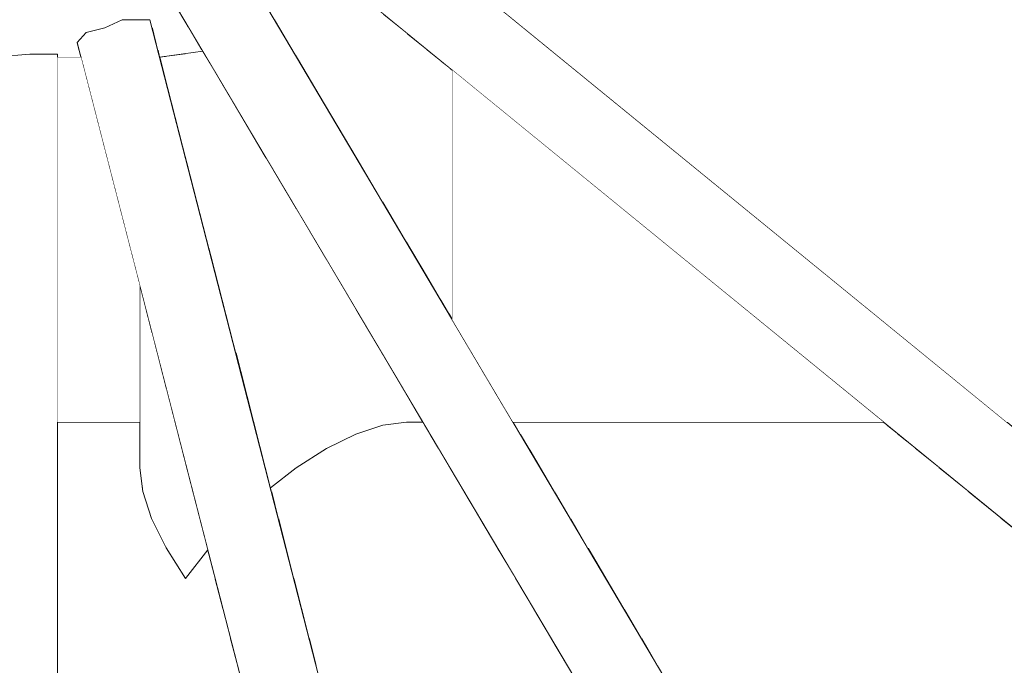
# Model space of a CAD drawing. Header units: millimetres. Extents: x 90539 to 127778, y -34922 to 14506.
# Tile 72 of 256: x 110622 to 110697, y 223 to 273. Entities that reach past the tile are written whole.
import ezdxf

# ---------------------------------------------------------------- set-up
doc = ezdxf.new("R2010")
doc.units = ezdxf.units.MM
doc.header["$MEASUREMENT"] = 0
doc.linetypes.add('Wipeout_Contour', pattern=[1000, 0, -1000])
for name, color, linetype in [('Nowe_A-Niepełnosprawni', 7, 'Continuous'), ('Nowe_A-Wymiary-Wewnętrzne', 7, 'Continuous'), ('Nowe_A-Wymiary-Zewnętrzne', 7, 'Continuous'), ('Nowe_A-Ściany-Działowe', 7, 'Continuous'), ('Nowe_Drzwi Archicad', 7, 'Continuous')]:
    doc.layers.add(name, color=color, linetype=linetype)
for name, color, linetype, lineweight in [('Nowe_A-Niepełnosprawni_Nr_pióra__4', 7, 'Continuous', 13), ('Nowe_A-Wymiary-Wewnętrzne_Nr_pióra__46', 5, 'Continuous', 15), ('Nowe_A-Wymiary-Zewnętrzne_Nr_pióra__46', 5, 'Continuous', 15)]:
    doc.layers.add(name, color=color, linetype=linetype, lineweight=lineweight)
for name, color, linetype, lineweight, true_color in [('Nowe_A-Wymiary-Wewnętrzne_Nr_pióra__45', 7, 'Continuous', 15, 0x40a5ff), ('Nowe_A-Wymiary-Wewnętrzne_Nr_pióra__85', 7, 'Continuous', 13, 0x80c2ff), ('Nowe_A-Wymiary-Zewnętrzne_Nr_pióra__45', 7, 'Continuous', 15, 0x40a5ff), ('Nowe_A-Wymiary-Zewnętrzne_Nr_pióra__85', 7, 'Continuous', 13, 0x80c2ff)]:
    doc.layers.add(name, color=color, linetype=linetype, lineweight=lineweight, true_color=true_color)
doc.styles.add('STYL_AUTOMATYCZNY_2', font='arial.ttf')
doc.dimstyles.new('STYL_AUTOMATYCZNY__1', dxfattribs={"dimtxt": 125, "dimasz": 47.5, "dimexe": 0.18, "dimexo": 20, "dimgap": 0, "dimtad": 1, "dimdec": 1, "dimlfac": 0.1, "dimzin": 0, "dimdsep": 46, "dimtxsty": 'STYL_AUTOMATYCZNY_2', "dimblk": 'ARROWHEAD_11', "dimblk1": 'ARROWHEAD_11', "dimblk2": 'ARROWHEAD_11', "dimcen": 0.09, "dimclrd": 256, "dimclre": 256, "dimclrt": 5, "dimadec": 1, "dimazin": 0, "dimtfac": 1, "dimtdec": 4, "dimtmove": 0, "dimatfit": 3, "dimfxl": 0, "dimtolj": 1, "dimtzin": 0, "dimarcsym": 0})

# ---------------------------------------------------------------- blocks, each defined once
blk = doc.blocks.new('ElemPrzekroju_23')
at = {"color": 254, "linetype": 'Wipeout_Contour', "lineweight": 0, "ltscale": 4316706.079519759}
blk.add_wipeout([(110495.047, 86.951), (110477.596, 107.205), (110477.596, 97.503), (110492.087, 80.685), (110524.332, 56.31), (110559.32, 41.3), (110595.707, 36.232), (110632.094, 41.3), (110667.082, 56.31), (110699.328, 80.685), (110727.591, 113.488), (110750.786, 153.458), (110768.022, 199.06), (110778.636, 248.541), (110782.219, 300), (110778.636, 351.459), (110768.022, 400.94), (110750.786, 446.542), (110747.174, 452.766), (110747.527, 450.67), (110744.064, 446.303), (110746.356, 442.355), (110746.752, 441.307), (110749.804, 437.12), (110749.511, 435.884), (110749.059, 435.202), (110763.099, 398.056), (110773.409, 349.988), (110776.89, 300), (110773.409, 250.012), (110763.099, 201.944), (110746.356, 157.645), (110723.823, 118.817), (110696.367, 86.951), (110665.043, 63.273), (110631.054, 48.692), (110595.707, 43.768), (110560.36, 48.692), (110526.371, 63.273)], dxfattribs=at).dxf.layer = 'Nowe_A-Niepełnosprawni'
at = {"color": 254, "linetype": 'Wipeout_Contour', "lineweight": 0, "ltscale": 3539562.09557352}
blk.add_wipeout([(110589.693, 300), (110590.101, 294.147), (110591.308, 288.519), (110593.268, 283.333), (110595.907, 278.787), (110599.121, 275.056), (110602.789, 272.284), (110606.768, 270.576), (110610.907, 270), (110615.045, 270.576), (110619.024, 272.284), (110622.692, 275.056), (110625.907, 278.787), (110628.545, 283.333), (110630.505, 288.519), (110631.712, 294.147), (110632.12, 300), (110631.712, 305.853), (110630.505, 311.481), (110628.545, 316.667), (110625.907, 321.213), (110622.692, 324.944), (110619.024, 327.716), (110615.045, 329.424), (110610.907, 330), (110606.768, 329.424), (110602.789, 327.716), (110599.121, 324.944), (110595.907, 321.213), (110593.268, 316.667), (110591.308, 311.481), (110590.101, 305.853)], dxfattribs=at).dxf.layer = 'Nowe_A-Niepełnosprawni'
at = {"color": 254, "linetype": 'Wipeout_Contour', "lineweight": 0, "ltscale": 553472.082488}
blk.add_wipeout([(110640.243, 294.8), (110640.465, 294.147), (110640.856, 292.274), (110774.039, 259.063), (110774.202, 261.396)], dxfattribs=at).dxf.layer = 'Nowe_A-Niepełnosprawni'
at = {"color": 254, "linetype": 'Wipeout_Contour', "lineweight": 0, "ltscale": 442831.737883}
blk.add_wipeout([(110641.484, 297.394), (110640.243, 294.8), (110774.202, 261.396), (110774.401, 264.249)], dxfattribs=at).dxf.layer = 'Nowe_A-Niepełnosprawni'
at = {"color": 254, "linetype": 'Wipeout_Contour', "lineweight": 0, "ltscale": 884970.058769}
blk.add_wipeout([(110615.045, 270.576), (110610.907, 270), (110619.392, 270), (110622.29, 270.256), (110624.411, 270.256), (110624.411, 270), (110626.218, 270), (110626.07, 270.576)], dxfattribs=at).dxf.layer = 'Nowe_A-Niepełnosprawni'
at = {"color": 254, "linetype": 'Wipeout_Contour', "lineweight": 0, "ltscale": 442536.727122}
blk.add_wipeout([(110635.512, 270.576), (110632.101, 270.576), (110632.245, 270.017), (110635.569, 270.48)], dxfattribs=at).dxf.layer = 'Nowe_A-Niepełnosprawni'
at = {"color": 254, "linetype": 'Wipeout_Contour', "lineweight": 0, "ltscale": 442835.342418}
blk.add_wipeout([(110641.484, 297.394), (110774.401, 264.249), (110774.437, 264.769), (110643.606, 297.394)], dxfattribs=at).dxf.layer = 'Nowe_A-Niepełnosprawni'
at = {"color": 254, "linetype": 'Wipeout_Contour', "lineweight": 0, "ltscale": 663741.846601}
blk.add_wipeout([(110615.045, 270.576), (110626.07, 270.576), (110625.923, 271.148), (110626.623, 271.903), (110628.044, 272.284), (110619.024, 272.284)], dxfattribs=at).dxf.layer = 'Nowe_A-Niepełnosprawni'
at = {"color": 254, "linetype": 'Wipeout_Contour', "lineweight": 0, "ltscale": 442535.256022}
blk.add_wipeout([(110631.662, 272.284), (110632.101, 270.576), (110635.512, 270.576), (110634.499, 272.284)], dxfattribs=at).dxf.layer = 'Nowe_A-Niepełnosprawni'
at = {"color": 254, "linetype": 'Wipeout_Contour', "lineweight": 0, "ltscale": 553429.669889}
blk.add_wipeout([(110757.53, 187.211), (110637.684, 285.064), (110637.831, 283.333), (110637.801, 282.835), (110756.914, 185.58)], dxfattribs=at).dxf.layer = 'Nowe_A-Niepełnosprawni'
at = {"color": 254, "linetype": 'Wipeout_Contour', "lineweight": 0, "ltscale": 885031.350706}
blk.add_wipeout([(110622.692, 275.056), (110619.024, 272.284), (110628.044, 272.284), (110629.383, 272.898), (110631.504, 272.898), (110631.662, 272.284), (110634.499, 272.284), (110632.854, 275.056)], dxfattribs=at).dxf.layer = 'Nowe_A-Niepełnosprawni'
at = {"color": 254, "linetype": 'Wipeout_Contour', "lineweight": 0, "ltscale": 442494.085069}
blk.add_wipeout([(110622.29, 51.093), (110624.411, 51.389), (110624.411, 270.256), (110622.29, 270.256)], dxfattribs=at).dxf.layer = 'Nowe_A-Niepełnosprawni'
at = {"color": 254, "linetype": 'Wipeout_Contour', "lineweight": 0, "ltscale": 442794.527628}
blk.add_wipeout([(110639.611, 287.357), (110637.684, 285.064), (110757.53, 187.211), (110758.647, 190.165)], dxfattribs=at).dxf.layer = 'Nowe_A-Niepełnosprawni'
at = {"color": 254, "linetype": 'Wipeout_Contour', "lineweight": 0, "ltscale": 442484.045944}
blk.add_wipeout([(110619.392, 50.689), (110622.29, 51.093), (110622.29, 270.256), (110619.392, 270)], dxfattribs=at).dxf.layer = 'Nowe_A-Niepełnosprawni'
at = {"layer": 'Nowe_A-Niepełnosprawni_Nr_pióra__4', "color": 7, "linetype": 'Continuous', "lineweight": 13}
for p, q in [((110622.29, 270.256), (110619.392, 270)), ((110624.411, 270.256), (110622.29, 270.256))]:
    blk.add_line(p, q, dxfattribs=at)
at = {"color": 254, "linetype": 'Wipeout_Contour', "lineweight": 0, "ltscale": 442800.199329}
blk.add_wipeout([(110639.611, 287.357), (110758.647, 190.165), (110759.147, 191.489), (110641.733, 287.357)], dxfattribs=at).dxf.layer = 'Nowe_A-Niepełnosprawni'
at = {"color": 254, "linetype": 'Wipeout_Contour', "lineweight": 0, "ltscale": 442716.412387}
blk.add_wipeout([(110632.963, 277.128), (110632.603, 275.48), (110724.68, 120.294), (110725.341, 121.433)], dxfattribs=at).dxf.layer = 'Nowe_A-Niepełnosprawni'
at = {"color": 254, "linetype": 'Wipeout_Contour', "lineweight": 0, "ltscale": 442721.625688}
blk.add_wipeout([(110635.443, 278.776), (110632.963, 277.128), (110725.341, 121.433), (110727.052, 124.38)], dxfattribs=at).dxf.layer = 'Nowe_A-Niepełnosprawni'
at = {"color": 254, "linetype": 'Wipeout_Contour', "lineweight": 0, "ltscale": 442728.993048}
blk.add_wipeout([(110635.443, 278.776), (110727.052, 124.38), (110728.101, 126.188), (110637.565, 278.776)], dxfattribs=at).dxf.layer = 'Nowe_A-Niepełnosprawni'
at = {"color": 254, "linetype": 'Wipeout_Contour', "lineweight": 0, "ltscale": 442607.836532}
blk.add_wipeout([(110625.923, 271.148), (110676.913, 73.026), (110677.662, 73.592), (110626.623, 271.903)], dxfattribs=at).dxf.layer = 'Nowe_A-Niepełnosprawni'
at = {"layer": 'Nowe_A-Niepełnosprawni_Nr_pióra__4', "color": 7, "linetype": 'Continuous', "lineweight": 13}
blk.add_line((110626.218, 270), (110624.411, 270), dxfattribs=at)
at = {"color": 254, "linetype": 'Wipeout_Contour', "lineweight": 0, "ltscale": 553243.423889}
blk.add_wipeout([(110626.623, 271.903), (110677.662, 73.592), (110680.186, 75.5), (110629.383, 272.898), (110628.044, 272.284)], dxfattribs=at).dxf.layer = 'Nowe_A-Niepełnosprawni'
at = {"layer": 'Nowe_A-Niepełnosprawni_Nr_pióra__4', "color": 7, "linetype": 'Continuous', "lineweight": 13}
for p in [(110628.044, 272.284), (110625.923, 271.148)]:
    blk.add_line(p, (110626.623, 271.903), dxfattribs=at)
at = {"color": 254, "linetype": 'Wipeout_Contour', "lineweight": 0, "ltscale": 442623.754017}
blk.add_wipeout([(110629.383, 272.898), (110680.186, 75.5), (110681.962, 76.842), (110631.504, 272.898)], dxfattribs=at).dxf.layer = 'Nowe_A-Niepełnosprawni'
at = {"layer": 'Nowe_A-Niepełnosprawni_Nr_pióra__4', "color": 7, "linetype": 'Continuous', "lineweight": 13}
for p, q in [((110629.383, 272.898), (110628.044, 272.284)), ((110631.504, 272.898), (110629.383, 272.898))]:
    blk.add_line(p, q, dxfattribs=at)
at = {"color": 254, "linetype": 'Wipeout_Contour', "lineweight": 0, "ltscale": 442602.479991}
blk.add_wipeout([(110651.212, 271.885), (110649.393, 273.37), (110649.393, 258.841), (110651.212, 255.776)], dxfattribs=at).dxf.layer = 'Nowe_A-Niepełnosprawni'
at = {"color": 254, "linetype": 'Wipeout_Contour', "lineweight": 0, "ltscale": 331898.227819}
blk.add_wipeout([(110632.749, 270.088), (110632.245, 270.017), (110632.749, 268.061)], dxfattribs=at).dxf.layer = 'Nowe_A-Niepełnosprawni'
at = {"color": 254, "linetype": 'Wipeout_Contour', "lineweight": 0, "ltscale": 442524.451125}
blk.add_wipeout([(110630.957, 251.589), (110630.726, 252.484), (110630.726, 238.485), (110630.957, 236.667)], dxfattribs=at).dxf.layer = 'Nowe_A-Niepełnosprawni'
at = {"color": 254, "linetype": 'Wipeout_Contour', "lineweight": 0, "ltscale": 442602.282667}
blk.add_wipeout([(110651.212, 244.117), (110649.393, 247.182), (110649.393, 241.769), (110651.212, 242)], dxfattribs=at).dxf.layer = 'Nowe_A-Niepełnosprawni'
at = {"color": 254, "linetype": 'Wipeout_Contour', "lineweight": 0, "ltscale": 442695.879158}
blk.add_wipeout([(110687.813, 242), (110659.385, 242), (110659.522, 241.769), (110688.096, 241.769)], dxfattribs=at).dxf.layer = 'Nowe_A-Niepełnosprawni'
at = {"color": 254, "linetype": 'Wipeout_Contour', "lineweight": 0, "ltscale": 331905.669761}
blk.add_wipeout([(110634.241, 230), (110635.948, 232.197), (110634.241, 238.828)], dxfattribs=at).dxf.layer = 'Nowe_A-Niepełnosprawni'
at = {"color": 254, "linetype": 'Wipeout_Contour', "lineweight": 0, "ltscale": 442607.244833}
blk.add_wipeout([(110659.588, 230), (110642.544, 230), (110643.147, 227.659), (110660.977, 227.659)], dxfattribs=at).dxf.layer = 'Nowe_A-Niepełnosprawni'
at = {"color": 254, "linetype": 'Wipeout_Contour', "lineweight": 0, "ltscale": 442743.271922}
blk.add_wipeout([(110702.51, 230), (110666.505, 230), (110667.894, 227.659), (110705.378, 227.659)], dxfattribs=at).dxf.layer = 'Nowe_A-Niepełnosprawni'
at = {"color": 254, "linetype": 'Wipeout_Contour', "lineweight": 0, "ltscale": 442594.717124}
blk.add_wipeout([(110647.319, 275.064), (110647.319, 262.337), (110649.393, 258.841), (110649.393, 273.37)], dxfattribs=at).dxf.layer = 'Nowe_A-Niepełnosprawni'
at = {"color": 254, "linetype": 'Wipeout_Contour', "lineweight": 0, "ltscale": 442609.081981}
blk.add_wipeout([(110652.704, 270.667), (110651.212, 271.885), (110651.212, 255.776), (110652.704, 253.261)], dxfattribs=at).dxf.layer = 'Nowe_A-Niepełnosprawni'
at = {"color": 254, "linetype": 'Wipeout_Contour', "lineweight": 0, "ltscale": 442526.261396}
blk.add_wipeout([(110631.64, 248.935), (110630.957, 251.589), (110630.957, 236.667), (110631.64, 234.592)], dxfattribs=at).dxf.layer = 'Nowe_A-Niepełnosprawni'
at = {"color": 254, "linetype": 'Wipeout_Contour', "lineweight": 0, "ltscale": 442594.509705}
blk.add_wipeout([(110647.319, 250.678), (110647.319, 241.087), (110649.393, 241.769), (110649.393, 247.182)], dxfattribs=at).dxf.layer = 'Nowe_A-Niepełnosprawni'
at = {"color": 254, "linetype": 'Wipeout_Contour', "lineweight": 0, "ltscale": 331956.188354}
blk.add_wipeout([(110651.212, 242), (110652.468, 242), (110651.212, 244.117)], dxfattribs=at).dxf.layer = 'Nowe_A-Niepełnosprawni'
at = {"color": 254, "linetype": 'Wipeout_Contour', "lineweight": 0, "ltscale": 442603.283097}
blk.add_wipeout([(110658.199, 232.341), (110641.942, 232.341), (110642.544, 230), (110659.588, 230)], dxfattribs=at).dxf.layer = 'Nowe_A-Niepełnosprawni'
at = {"color": 254, "linetype": 'Wipeout_Contour', "lineweight": 0, "ltscale": 442734.780353}
blk.add_wipeout([(110665.116, 232.341), (110666.505, 230), (110702.51, 230), (110699.643, 232.341)], dxfattribs=at).dxf.layer = 'Nowe_A-Niepełnosprawni'
at = {"color": 254, "linetype": 'Wipeout_Contour', "lineweight": 0, "ltscale": 442611.129297}
blk.add_wipeout([(110660.977, 227.659), (110643.147, 227.659), (110643.726, 225.408), (110662.312, 225.408)], dxfattribs=at).dxf.layer = 'Nowe_A-Niepełnosprawni'
at = {"color": 254, "linetype": 'Wipeout_Contour', "lineweight": 0, "ltscale": 442751.599279}
blk.add_wipeout([(110705.378, 227.659), (110667.894, 227.659), (110669.23, 225.408), (110708.135, 225.408)], dxfattribs=at).dxf.layer = 'Nowe_A-Niepełnosprawni'
at = {"color": 254, "linetype": 'Wipeout_Contour', "lineweight": 0, "ltscale": 553232.144933}
blk.add_wipeout([(110645.067, 266.131), (110647.319, 262.337), (110647.319, 275.064), (110645.319, 276.697), (110645.067, 276.405)], dxfattribs=at).dxf.layer = 'Nowe_A-Niepełnosprawni'
at = {"color": 254, "linetype": 'Wipeout_Contour', "lineweight": 0, "ltscale": 442614.269215}
blk.add_wipeout([(110652.704, 270.667), (110652.704, 253.261), (110653.813, 251.392), (110653.813, 269.761)], dxfattribs=at).dxf.layer = 'Nowe_A-Niepełnosprawni'
at = {"color": 254, "linetype": 'Wipeout_Contour', "lineweight": 0, "ltscale": 442585.871075}
blk.add_wipeout([(110645.067, 254.472), (110645.067, 239.978), (110647.319, 241.087), (110647.319, 250.678)], dxfattribs=at).dxf.layer = 'Nowe_A-Niepełnosprawni'
at = {"color": 254, "linetype": 'Wipeout_Contour', "lineweight": 0, "ltscale": 442529.819988}
blk.add_wipeout([(110631.64, 234.592), (110632.749, 232.341), (110632.749, 244.627), (110631.64, 248.935)], dxfattribs=at).dxf.layer = 'Nowe_A-Niepełnosprawni'
at = {"color": 254, "linetype": 'Wipeout_Contour', "lineweight": 0, "ltscale": 442511.33235}
blk.add_wipeout([(110630.726, 242), (110624.411, 242), (110624.411, 241.769), (110630.726, 241.769)], dxfattribs=at).dxf.layer = 'Nowe_A-Niepełnosprawni'
at = {"color": 254, "linetype": 'Wipeout_Contour', "lineweight": 0, "ltscale": 442606.210762}
blk.add_wipeout([(110651.212, 242), (110649.393, 241.769), (110652.604, 241.769), (110652.468, 242)], dxfattribs=at).dxf.layer = 'Nowe_A-Niepełnosprawni'
at = {"color": 254, "linetype": 'Wipeout_Contour', "lineweight": 0, "ltscale": 442599.396148}
blk.add_wipeout([(110641.363, 234.592), (110641.942, 232.341), (110658.199, 232.341), (110656.863, 234.592)], dxfattribs=at).dxf.layer = 'Nowe_A-Niepełnosprawni'
at = {"color": 254, "linetype": 'Wipeout_Contour', "lineweight": 0, "ltscale": 442726.450784}
blk.add_wipeout([(110663.781, 234.592), (110665.116, 232.341), (110699.643, 232.341), (110696.886, 234.592)], dxfattribs=at).dxf.layer = 'Nowe_A-Niepełnosprawni'
at = {"color": 254, "linetype": 'Wipeout_Contour', "lineweight": 0, "ltscale": 442614.787295}
blk.add_wipeout([(110662.312, 225.408), (110643.726, 225.408), (110644.26, 223.333), (110663.543, 223.333)], dxfattribs=at).dxf.layer = 'Nowe_A-Niepełnosprawni'
at = {"color": 254, "linetype": 'Wipeout_Contour', "lineweight": 0, "ltscale": 442759.442492}
blk.add_wipeout([(110669.23, 225.408), (110670.461, 223.333), (110710.676, 223.333), (110708.135, 225.408)], dxfattribs=at).dxf.layer = 'Nowe_A-Niepełnosprawni'
at = {"color": 254, "linetype": 'Wipeout_Contour', "lineweight": 0, "ltscale": 553221.16706}
blk.add_wipeout([(110642.726, 270.077), (110645.067, 266.131), (110645.067, 276.405), (110643.905, 275.056), (110642.726, 274.165)], dxfattribs=at).dxf.layer = 'Nowe_A-Niepełnosprawni'
at = {"color": 254, "linetype": 'Wipeout_Contour', "lineweight": 0, "ltscale": 442617.842272}
blk.add_wipeout([(110653.813, 269.761), (110653.813, 251.392), (110654.496, 250.241), (110654.496, 269.204)], dxfattribs=at).dxf.layer = 'Nowe_A-Niepełnosprawni'
at = {"color": 254, "linetype": 'Wipeout_Contour', "lineweight": 0, "ltscale": 442576.698996}
blk.add_wipeout([(110645.067, 254.472), (110642.726, 258.418), (110642.726, 238.485), (110645.067, 239.978)], dxfattribs=at).dxf.layer = 'Nowe_A-Niepełnosprawni'
at = {"color": 254, "linetype": 'Wipeout_Contour', "lineweight": 0, "ltscale": 442534.99036}
blk.add_wipeout([(110632.749, 232.341), (110634.241, 230), (110634.241, 238.828), (110632.749, 244.627)], dxfattribs=at).dxf.layer = 'Nowe_A-Niepełnosprawni'
at = {"color": 254, "linetype": 'Wipeout_Contour', "lineweight": 0, "ltscale": 442718.603077}
blk.add_wipeout([(110694.345, 236.667), (110662.55, 236.667), (110663.781, 234.592), (110696.886, 234.592)], dxfattribs=at).dxf.layer = 'Nowe_A-Niepełnosprawni'
at = {"color": 254, "linetype": 'Wipeout_Contour', "lineweight": 0, "ltscale": 331927.010925}
blk.add_wipeout([(110641.052, 272.899), (110642.726, 270.077), (110642.726, 274.165)], dxfattribs=at).dxf.layer = 'Nowe_A-Niepełnosprawni'
at = {"color": 254, "linetype": 'Wipeout_Contour', "lineweight": 0, "ltscale": 442619.66381}
blk.add_wipeout([(110654.726, 269.016), (110654.496, 269.204), (110654.496, 250.241), (110654.726, 249.852)], dxfattribs=at).dxf.layer = 'Nowe_A-Niepełnosprawni'
at = {"color": 254, "linetype": 'Wipeout_Contour', "lineweight": 0, "ltscale": 553208.699474}
blk.add_wipeout([(110642.726, 258.418), (110640.385, 262.364), (110640.385, 238.389), (110640.755, 236.954), (110642.726, 238.485)], dxfattribs=at).dxf.layer = 'Nowe_A-Niepełnosprawni'
at = {"color": 254, "linetype": 'Wipeout_Contour', "lineweight": 0, "ltscale": 442711.53857}
blk.add_wipeout([(110692.118, 238.485), (110661.471, 238.485), (110662.55, 236.667), (110694.345, 236.667)], dxfattribs=at).dxf.layer = 'Nowe_A-Niepełnosprawni'
at = {"color": 254, "linetype": 'Wipeout_Contour', "lineweight": 0, "ltscale": 442523.444623}
blk.add_wipeout([(110636.513, 230), (110624.411, 230), (110624.411, 227.659), (110637.116, 227.659)], dxfattribs=at).dxf.layer = 'Nowe_A-Niepełnosprawni'
at = {"layer": 'Nowe_A-Niepełnosprawni_Nr_pióra__4', "color": 7, "linetype": 'Continuous', "lineweight": 13}
blk.add_line((110654.726, 269.016), (110654.726, 249.852), dxfattribs=at)
at = {"color": 254, "linetype": 'Wipeout_Contour', "lineweight": 0, "ltscale": 442558.203347}
blk.add_wipeout([(110638.134, 266.158), (110638.134, 247.136), (110640.385, 238.389), (110640.385, 262.364)], dxfattribs=at).dxf.layer = 'Nowe_A-Niepełnosprawni'
at = {"color": 254, "linetype": 'Wipeout_Contour', "lineweight": 0, "ltscale": 442705.528526}
blk.add_wipeout([(110660.585, 239.978), (110661.471, 238.485), (110692.118, 238.485), (110690.29, 239.978)], dxfattribs=at).dxf.layer = 'Nowe_A-Niepełnosprawni'
at = {"color": 254, "linetype": 'Wipeout_Contour', "lineweight": 0, "ltscale": 442595.733127}
blk.add_wipeout([(110640.829, 236.667), (110641.363, 234.592), (110656.863, 234.592), (110655.632, 236.667)], dxfattribs=at).dxf.layer = 'Nowe_A-Niepełnosprawni'
at = {"color": 254, "linetype": 'Wipeout_Contour', "lineweight": 0, "ltscale": 442516.929604}
blk.add_wipeout([(110624.411, 230), (110634.241, 230), (110632.749, 232.341), (110624.411, 232.341)], dxfattribs=at).dxf.layer = 'Nowe_A-Niepełnosprawni'
at = {"color": 254, "linetype": 'Wipeout_Contour', "lineweight": 0, "ltscale": 442524.603789}
blk.add_wipeout([(110624.411, 225.408), (110637.695, 225.408), (110637.116, 227.659), (110624.411, 227.659)], dxfattribs=at).dxf.layer = 'Nowe_A-Niepełnosprawni'
at = {"color": 254, "linetype": 'Wipeout_Contour', "lineweight": 0, "ltscale": 442549.60692}
blk.add_wipeout([(110636.06, 255.197), (110638.134, 247.136), (110638.134, 266.158), (110636.06, 269.654)], dxfattribs=at).dxf.layer = 'Nowe_A-Niepełnosprawni'
at = {"color": 254, "linetype": 'Wipeout_Contour', "lineweight": 0, "ltscale": 442700.803673}
blk.add_wipeout([(110659.927, 241.087), (110660.585, 239.978), (110690.29, 239.978), (110688.932, 241.087)], dxfattribs=at).dxf.layer = 'Nowe_A-Niepełnosprawni'
at = {"color": 254, "linetype": 'Wipeout_Contour', "lineweight": 0, "ltscale": 553236.202996}
blk.add_wipeout([(110640.755, 236.954), (110640.829, 236.667), (110655.632, 236.667), (110654.553, 238.485), (110642.726, 238.485)], dxfattribs=at).dxf.layer = 'Nowe_A-Niepełnosprawni'
at = {"color": 254, "linetype": 'Wipeout_Contour', "lineweight": 0, "ltscale": 442514.328819}
blk.add_wipeout([(110624.411, 234.592), (110624.411, 232.341), (110632.749, 232.341), (110631.64, 234.592)], dxfattribs=at).dxf.layer = 'Nowe_A-Niepełnosprawni'
at = {"color": 254, "linetype": 'Wipeout_Contour', "lineweight": 0, "ltscale": 331907.171435}
blk.add_wipeout([(110634.241, 230), (110636.513, 230), (110635.948, 232.197)], dxfattribs=at).dxf.layer = 'Nowe_A-Niepełnosprawni'
at = {"color": 254, "linetype": 'Wipeout_Contour', "lineweight": 0, "ltscale": 442525.694482}
blk.add_wipeout([(110637.695, 225.408), (110624.411, 225.408), (110624.411, 223.333), (110638.229, 223.333)], dxfattribs=at).dxf.layer = 'Nowe_A-Niepełnosprawni'
at = {"layer": 'Nowe_A-Niepełnosprawni_Nr_pióra__4', "color": 7, "linetype": 'Continuous', "lineweight": 13}
for p, q in [((110632.749, 232.341), (110634.241, 230)), ((110634.241, 230), (110635.948, 232.197))]:
    blk.add_line(p, q, dxfattribs=at)
at = {"color": 254, "linetype": 'Wipeout_Contour', "lineweight": 0, "ltscale": 553177.536796}
blk.add_wipeout([(110635.569, 270.48), (110634.241, 270.295), (110634.241, 262.263), (110636.06, 255.197), (110636.06, 269.654)], dxfattribs=at).dxf.layer = 'Nowe_A-Niepełnosprawni'
at = {"color": 254, "linetype": 'Wipeout_Contour', "lineweight": 0, "ltscale": 442697.545467}
blk.add_wipeout([(110688.096, 241.769), (110659.522, 241.769), (110659.927, 241.087), (110688.932, 241.087)], dxfattribs=at).dxf.layer = 'Nowe_A-Niepełnosprawni'
at = {"color": 254, "linetype": 'Wipeout_Contour', "lineweight": 0, "ltscale": 442596.925795}
blk.add_wipeout([(110645.067, 239.978), (110642.726, 238.485), (110654.553, 238.485), (110653.668, 239.978)], dxfattribs=at).dxf.layer = 'Nowe_A-Niepełnosprawni'
at = {"color": 254, "linetype": 'Wipeout_Contour', "lineweight": 0, "ltscale": 442512.516825}
blk.add_wipeout([(110630.957, 236.667), (110624.411, 236.667), (110624.411, 234.592), (110631.64, 234.592)], dxfattribs=at).dxf.layer = 'Nowe_A-Niepełnosprawni'
at = {"layer": 'Nowe_A-Niepełnosprawni_Nr_pióra__4', "color": 7, "linetype": 'Continuous', "lineweight": 13}
for p, q in [((110659.385, 242), (110687.813, 242)), ((110640.755, 236.954), (110642.726, 238.485)), ((110631.64, 234.592), (110632.749, 232.341))]:
    blk.add_line(p, q, dxfattribs=at)
at = {"color": 254, "linetype": 'Wipeout_Contour', "lineweight": 0, "ltscale": 442535.276734}
blk.add_wipeout([(110632.749, 270.088), (110632.749, 268.061), (110634.241, 262.263), (110634.241, 270.295)], dxfattribs=at).dxf.layer = 'Nowe_A-Niepełnosprawni'
at = {"color": 254, "linetype": 'Wipeout_Contour', "lineweight": 0, "ltscale": 442599.923672}
blk.add_wipeout([(110647.319, 241.087), (110645.067, 239.978), (110653.668, 239.978), (110653.01, 241.087)], dxfattribs=at).dxf.layer = 'Nowe_A-Niepełnosprawni'
at = {"color": 254, "linetype": 'Wipeout_Contour', "lineweight": 0, "ltscale": 442511.56082}
blk.add_wipeout([(110624.411, 236.667), (110630.957, 236.667), (110630.726, 238.485), (110624.411, 238.485)], dxfattribs=at).dxf.layer = 'Nowe_A-Niepełnosprawni'
at = {"layer": 'Nowe_A-Niepełnosprawni_Nr_pióra__4', "color": 7, "linetype": 'Continuous', "lineweight": 13}
for p, q in [((110632.245, 270.017), (110635.569, 270.48)), ((110642.726, 238.485), (110645.067, 239.978)), ((110630.957, 236.667), (110631.64, 234.592))]:
    blk.add_line(p, q, dxfattribs=at)
at = {"color": 254, "linetype": 'Wipeout_Contour', "lineweight": 0, "ltscale": 442603.085998}
blk.add_wipeout([(110649.393, 241.769), (110647.319, 241.087), (110653.01, 241.087), (110652.604, 241.769)], dxfattribs=at).dxf.layer = 'Nowe_A-Niepełnosprawni'
at = {"color": 254, "linetype": 'Wipeout_Contour', "lineweight": 0, "ltscale": 442511.309282}
blk.add_wipeout([(110624.411, 239.978), (110624.411, 238.485), (110630.726, 238.485), (110630.726, 239.978)], dxfattribs=at).dxf.layer = 'Nowe_A-Niepełnosprawni'
at = {"layer": 'Nowe_A-Niepełnosprawni_Nr_pióra__4', "color": 7, "linetype": 'Continuous', "lineweight": 13}
for p, q in [((110641.733, 287.357), (110759.147, 191.489)), ((110637.801, 282.835), (110756.914, 185.58)), ((110637.565, 278.776), (110728.101, 126.188)), ((110632.603, 275.48), (110724.68, 120.294)), ((110631.504, 272.898), (110681.962, 76.842)), ((110649.393, 241.769), (110651.212, 242)), ((110651.212, 242), (110652.468, 242)), ((110645.067, 239.978), (110647.319, 241.087)), ((110647.319, 241.087), (110649.393, 241.769)), ((110630.726, 238.485), (110630.957, 236.667))]:
    blk.add_line(p, q, dxfattribs=at)
at = {"color": 254, "linetype": 'Wipeout_Contour', "lineweight": 0, "ltscale": 442511.320548}
blk.add_wipeout([(110624.411, 241.087), (110624.411, 239.978), (110630.726, 239.978), (110630.726, 241.087)], dxfattribs=at).dxf.layer = 'Nowe_A-Niepełnosprawni'
at = {"color": 254, "linetype": 'Wipeout_Contour', "lineweight": 0, "ltscale": 442511.328358}
blk.add_wipeout([(110624.411, 241.087), (110630.726, 241.087), (110630.726, 241.769), (110624.411, 241.769)], dxfattribs=at).dxf.layer = 'Nowe_A-Niepełnosprawni'
at = {"layer": 'Nowe_A-Niepełnosprawni_Nr_pióra__4', "color": 7, "linetype": 'Continuous', "lineweight": 13}
for p, q in [((110625.923, 271.148), (110676.913, 73.026)), ((110624.411, 270.256), (110624.411, 51.389)), ((110630.726, 252.484), (110630.726, 238.485)), ((110624.411, 242), (110630.726, 242))]:
    blk.add_line(p, q, dxfattribs=at)
blk = doc.blocks.new('ElemPrzekroju_25')
at = {"color": 254, "linetype": 'Wipeout_Contour', "lineweight": 0, "ltscale": 6815411.693442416}
blk.add_wipeout([(109677.596, 2540), (109677.596, 2100), (110477.596, 2100), (110477.596, 519.192), (110503.659, 549.441), (110520.596, 562.244), (110520.596, 2117), (111654.596, 2117), (111654.596, 0), (111973.096, 0), (111973.096, 2.454), (111943.064, 2.454), (111910.439, 86.95), (111909.096, 94.154), (111909.096, 204.5), (111973.096, 204.5), (111973.096, 205.5), (111908.096, 205.5), (111908.096, 228.486), (111870.919, 228.486), (111870.919, 232.26), (111870.919, 232.76), (111870.9, 257.123), (111870.919, 260.302), (111870.919, 477.41), (111870.9, 514.769), (111870.919, 548.644), (111870.919, 566.625), (111870.717, 573.907), (111870.151, 590.349), (111869.582, 605.282), (111868.945, 621.574), (111868.278, 635.364), (111867.533, 651.496), (111866.733, 666.912), (111866.461, 675.528), (111870.873, 676.728), (111870.915, 687.28), (111870.919, 691.976), (111870.919, 692.514), (111908.096, 692.514), (111908.096, 717), (111918.494, 749.19), (111892.431, 753.663), (111890.424, 755.43), (111889.484, 757.69), (111889.61, 759.495), (111889.688, 759.954), (111890.43, 764.326), (111895.669, 795.02), (111896.266, 798.519), (111897.035, 800.848), (111898.427, 802.307), (111900.877, 803.298), (111934.167, 797.718), (111933.999, 797.19), (111947.822, 839.983), (111973.271, 839.983), (111973.271, 840), (112527.596, 840), (112527.596, 2540)], dxfattribs=at).dxf.layer = 'Nowe_A-Ściany-Działowe'
blk = doc.blocks.new('ElemPrzekroju_26')
at = {"color": 254, "linetype": 'Wipeout_Contour', "lineweight": 0, "ltscale": 553636.800481}
blk.add_wipeout([(110654.726, 294.62), (110774.437, 264.769), (110776.89, 300), (110774.437, 335.231), (110654.726, 305.38)], dxfattribs=at).dxf.layer = 'Nowe_Drzwi Archicad'
at = {"color": 254, "linetype": 'Wipeout_Contour', "lineweight": 0, "ltscale": 553138.183092}
blk.add_wipeout([(110624.411, 242), (110630.726, 242), (110630.726, 252.484), (110626.218, 270), (110624.411, 270)], dxfattribs=at).dxf.layer = 'Nowe_Drzwi Archicad'
at = {"color": 254, "linetype": 'Wipeout_Contour', "lineweight": 0, "ltscale": 442658.647304}
blk.add_wipeout([(110654.726, 269.016), (110654.726, 249.852), (110659.385, 242), (110687.813, 242)], dxfattribs=at).dxf.layer = 'Nowe_Drzwi Archicad'
at = {"color": 254, "linetype": 'Wipeout_Contour', "lineweight": 0, "ltscale": 664327.378703}
blk.add_wipeout([(110654.726, 288.815), (110654.726, 276.748), (110697.283, 242), (110771.691, 242), (110773.409, 250.012), (110774.039, 259.063)], dxfattribs=at).dxf.layer = 'Nowe_Drzwi Archicad'
blk = doc.blocks.new('*D714')
at = {"layer": 'Nowe_A-Wymiary-Wewnętrzne_Nr_pióra__45', "linetype": 'Continuous', "lineweight": 15, "true_color": 0x40a5ff}
for points in [[(116511.164, 900), (116512.116, 895.216), (116514.825, 891.161), (116518.881, 888.452), (116523.664, 887.5), (116528.448, 888.452), (116532.503, 891.161), (116535.213, 895.216), (116536.164, 900), (116535.213, 904.784), (116532.503, 908.839), (116528.448, 911.548), (116523.664, 912.5), (116518.881, 911.548), (116514.825, 908.839), (116512.116, 904.784)], [(116511.164, 0), (116512.116, -4.784), (116514.825, -8.839), (116518.881, -11.548), (116523.664, -12.5), (116528.448, -11.548), (116532.503, -8.839), (116535.213, -4.784), (116536.164, 0), (116535.213, 4.784), (116532.503, 8.839), (116528.448, 11.548), (116523.664, 12.5), (116518.881, 11.548), (116514.825, 8.839), (116512.116, 4.784)]]:
    blk.add_hatch(color=161, dxfattribs=at).paths.add_polyline_path(points)
at = {"layer": 'Nowe_A-Wymiary-Wewnętrzne_Nr_pióra__45', "color": 161, "linetype": 'Continuous', "lineweight": 15, "true_color": 0x40a5ff}
for centre in [(116523.664, 900), (116523.664, 0)]:
    blk.add_circle(centre, 12.5, dxfattribs=at)
at = {"layer": 'Nowe_A-Wymiary-Wewnętrzne_Nr_pióra__85', "color": 151, "linetype": 'Continuous', "lineweight": 13, "true_color": 0x80c2ff}
for p, q in [((116511.164, 900), (116476.789, 900)), ((116570.539, 900), (116536.164, 900)), ((116523.664, 12.5), (116523.664, 887.5)), ((116511.164, 0), (116476.789, 0)), ((116570.539, 0), (116536.164, 0)), ((116523.664, -25), (116523.664, -12.5))]:
    blk.add_line(p, q, dxfattribs=at)
at = {"layer": 'Nowe_A-Wymiary-Wewnętrzne_Nr_pióra__46', "color": 5, "lineweight": 15, "insert": (116498.664, 283.175), "char_height": 125, "attachment_point": 7, "rotation": 90, "style": 'STYL_AUTOMATYCZNY_2'}
blk.add_mtext('\\A1;{\\pql;\\fArial|b0|i0|c238|p0;\\W1.000000;90,0}', dxfattribs=at)
blk = doc.blocks.new('ARROWHEAD_11')
at = {"color": 0, "linetype": 'Continuous', "lineweight": 0}
blk.add_line((0, 0), (-1, 0), dxfattribs=at)
at = {"color": 0, "linetype": 'Continuous', "lineweight": 0, "const_width": 0.25, "flags": 128}
blk.add_lwpolyline([(-0.125, 0, 1), (0.125, 0, 1)], format="xyb", close=True, dxfattribs=at)
blk = doc.blocks.new('*D748')
at = {"layer": 'Nowe_A-Wymiary-Zewnętrzne_Nr_pióra__45', "linetype": 'Continuous', "lineweight": 15, "true_color": 0x40a5ff}
for points in [[(119375.127, 12845), (119376.079, 12840.216), (119378.788, 12836.161), (119382.844, 12833.452), (119387.627, 12832.5), (119392.411, 12833.452), (119396.466, 12836.161), (119399.176, 12840.216), (119400.127, 12845), (119399.176, 12849.784), (119396.466, 12853.839), (119392.411, 12856.548), (119387.627, 12857.5), (119382.844, 12856.548), (119378.788, 12853.839), (119376.079, 12849.784)], [(119375.127, -450), (119376.079, -454.784), (119378.788, -458.839), (119382.844, -461.548), (119387.627, -462.5), (119392.411, -461.548), (119396.466, -458.839), (119399.176, -454.784), (119400.127, -450), (119399.176, -445.216), (119396.466, -441.161), (119392.411, -438.452), (119387.627, -437.5), (119382.844, -438.452), (119378.788, -441.161), (119376.079, -445.216)]]:
    blk.add_hatch(color=161, dxfattribs=at).paths.add_polyline_path(points)
at = {"layer": 'Nowe_A-Wymiary-Zewnętrzne_Nr_pióra__45', "color": 161, "linetype": 'Continuous', "lineweight": 15, "true_color": 0x40a5ff}
for centre in [(119387.627, 12845), (119387.627, -450)]:
    blk.add_circle(centre, 12.5, dxfattribs=at)
at = {"layer": 'Nowe_A-Wymiary-Zewnętrzne_Nr_pióra__85', "color": 151, "linetype": 'Continuous', "lineweight": 13, "true_color": 0x80c2ff}
for p, q in [((119387.627, 12857.5), (119387.627, 12870)), ((119375.127, 12845), (119340.752, 12845)), ((119434.502, 12845), (119400.127, 12845)), ((119387.627, -437.5), (119387.627, 12832.5)), ((119375.127, -450), (119340.752, -450)), ((119434.502, -450), (119400.127, -450)), ((119387.627, -475), (119387.627, -462.5))]:
    blk.add_line(p, q, dxfattribs=at)
at = {"layer": 'Nowe_A-Wymiary-Zewnętrzne_Nr_pióra__46', "color": 5, "lineweight": 15, "insert": (119362.627, 5911.521), "char_height": 125, "attachment_point": 7, "rotation": 90, "style": 'STYL_AUTOMATYCZNY_2'}
blk.add_mtext('\\A1;{\\pql;\\fArial|b0|i0|c238|p0;\\W1.000000;1\xa0329,5}', dxfattribs=at)

msp = doc.modelspace()

# ---------------------------------------------------------------- block references
at = {"layer": 'Nowe_A-Niepełnosprawni', "lineweight": 0}
msp.add_blockref('ElemPrzekroju_23', (0, 0), dxfattribs=at)

# ---------------------------------------------------------------- next in the draw order: block references
at = {"layer": 'Nowe_A-Ściany-Działowe', "lineweight": 0}
msp.add_blockref('ElemPrzekroju_25', (0, 0), dxfattribs=at)

# ---------------------------------------------------------------- next in the draw order: block references
at = {"layer": 'Nowe_Drzwi Archicad', "lineweight": 0}
msp.add_blockref('ElemPrzekroju_26', (0, 0), dxfattribs=at)

# ---------------------------------------------------------------- next in the draw order: dimensions: what is measured, and where the dimension line sits
at = {"layer": 'Nowe_A-Wymiary-Wewnętrzne', "color": 151, "linetype": 'Continuous', "lineweight": 13, "true_color": 0x80c2ff}
dim = msp.add_linear_dim(base=(116523.664, 900), p1=(99177.598, 0), p2=(116907.598, 900), angle=90, dimstyle='STYL_AUTOMATYCZNY__1', dxfattribs=at)
dim.commit()
dim.dimension.update_dxf_attribs({"geometry": '*D714', "text_midpoint": (116436.164, 444.998), "dimtype": 160, "text_rotation": 90})
at = {"layer": 'Nowe_A-Wymiary-Zewnętrzne', "color": 151, "linetype": 'Continuous', "lineweight": 13, "true_color": 0x80c2ff}
dim = msp.add_linear_dim(base=(119387.627, 12845), p1=(95120.093, -450), p2=(98654.737, 12845), angle=90, dimstyle='STYL_AUTOMATYCZNY__1', dxfattribs=at)
dim.commit()
dim.dimension.update_dxf_attribs({"geometry": '*D748', "text_midpoint": (119300.127, 6192.642), "dimtype": 160, "text_rotation": 90})

doc.saveas('drawing.dxf')
